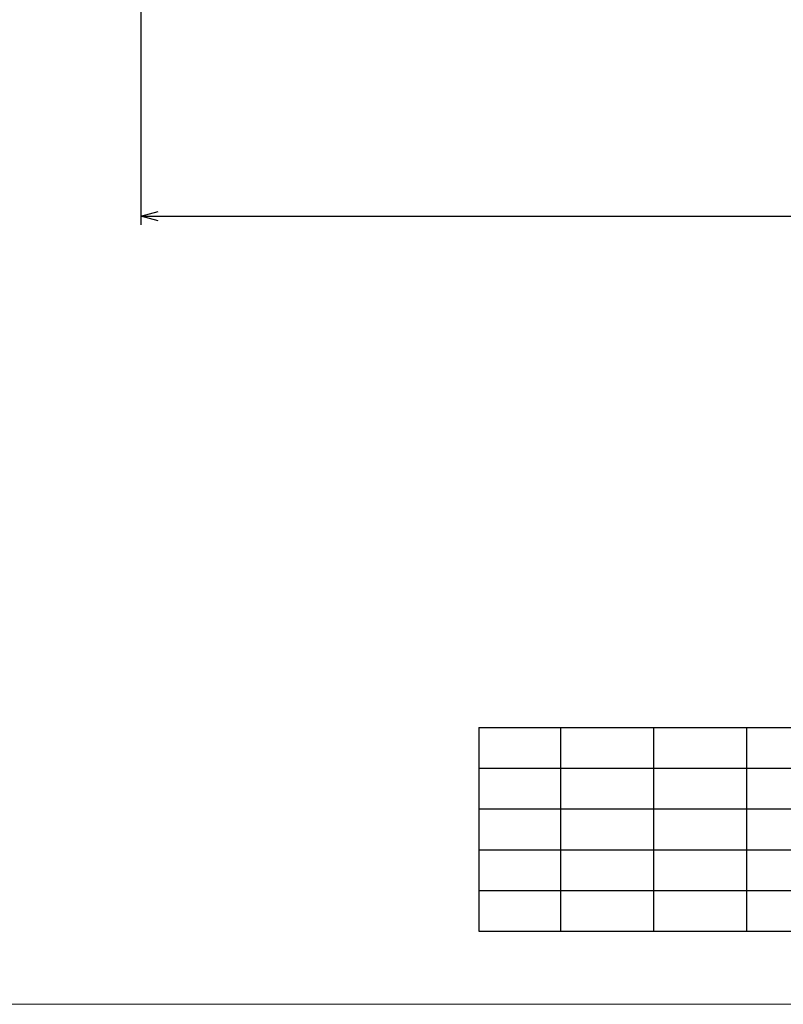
# Model space of a CAD drawing. Extents: x 23 to 1533, y 6 to 258.
# Tile 2 of 16: x 89 to 155, y 6 to 91. Entities that reach past the tile are written whole.
import ezdxf
from ezdxf import colors
from ezdxf.entities.mleader import LeaderData, LeaderLine
from ezdxf.enums import TextEntityAlignment as Align
from ezdxf.math import Vec2, Vec3

# ---------------------------------------------------------------- set-up
doc = ezdxf.new("R2010")
doc.units = 0
doc.header["$MEASUREMENT"] = 0
for name, color, linetype, lineweight in [('B_ANNO', 7, 'Continuous', 18), ('B_ANNO_DIM', 7, 'Continuous', 18), ('B_ANNO_TEXT', 7, 'Continuous', 18)]:
    doc.layers.add(name, color=color, linetype=linetype, lineweight=lineweight)
doc.layers.add('B_ANNO_NOPLOT', color=47, linetype='Continuous', lineweight=18, plot=False)
doc.styles.add('Annotative', font='calibri.ttf', dxfattribs={"height": 0.0625})
doc.styles.get("Standard").update_dxf_attribs({"font": 'calibri.ttf'})
doc.dimstyles.new('Annotative', dxfattribs={"dimscale": 0, "dimtxt": 0.0625, "dimasz": 0.0625, "dimexe": 0.03125, "dimexo": 0.03125, "dimgap": 0.03125, "dimtad": 1, "dimdec": 3, "dimzin": 3, "dimdsep": 46, "dimlunit": 4, "dimtxsty": 'Standard', "dimblk": 'OPEN30', "dimcen": 0.03125, "dimaunit": 1, "dimadec": 0, "dimazin": 3, "dimtfac": 0.75, "dimtdec": 3, "dimtofl": 0, "dimtmove": 0, "dimatfit": 3, "dimldrblk": 'OPEN30', "dimfxl": 1, "dimtfill": 1, "dimfrac": 1, "dimtolj": 1, "dimtzin": 0, "dimarcsym": 0})

# ---------------------------------------------------------------- blocks, each defined once
blk = doc.blocks.new('_Open30')
at = {"color": 0, "linetype": 'ByBlock', "lineweight": -2}
for p, q in [((-1, 0.268), (0, 0)), ((0, 0), (-1, -0.268)), ((0, 0), (-1, 0))]:
    blk.add_line(p, q, dxfattribs=at)
blk = doc.blocks.new('*T42')
at = {"layer": 'B_ANNO', "color": 0, "linetype": 'ByBlock', "lineweight": -2, "transparency": 16777216}
for p, q in [((0, 0), (204, 0)), ((0, 0), (0, -17.5)), ((7, 0), (7, -17.5)), ((15, 0), (15, -17.5)), ((23, 0), (23, -17.5)), ((30, 0), (30, -17.5)), ((37, 0), (37, -17.5)), ((44, 0), (44, -17.5)), ((51, 0), (51, -17.5)), ((58, 0), (58, -17.5)), ((65, 0), (65, -17.5)), ((72, 0), (72, -17.5)), ((79, 0), (79, -17.5)), ((86, 0), (86, -17.5)), ((96, 0), (96, -17.5)), ((105, 0), (105, -17.5)), ((114, 0), (114, -17.5)), ((123, 0), (123, -17.5)), ((131, 0), (131, -17.5)), ((142.5, 0), (142.5, -17.5)), ((152.5, 0), (152.5, -17.5)), ((160, 0), (160, -17.5)), ((167.5, 0), (167.5, -17.5)), ((175, 0), (175, -17.5)), ((182.5, 0), (182.5, -17.5)), ((194, 0), (194, -17.5)), ((204, 0), (204, -17.5)), ((0, -3.5), (204, -3.5)), ((0, -7), (204, -7)), ((0, -10.5), (204, -10.5)), ((0, -14), (204, -14)), ((0, -17.5), (204, -17.5))]:
    blk.add_line(p, q, dxfattribs=at)
blk = doc.blocks.new('*U52')
at = {"layer": 'B_ANNO_NOPLOT', "flags": 128}
blk.add_lwpolyline([(0, 0), (0, 252), (323.9277, 252), (323.9277, 238.8552), (378, 238.8552), (378, 40.4996), (316.5708, 40.4996), (316.5708, 0)], close=True, dxfattribs=at)
blk = doc.blocks.new('*D76')
at = {"layer": 'B_ANNO_DIM', "color": 0, "lineweight": -2, "transparency": 16777216}
for p, q in [((77.252, 97.637), (77.252, 97.029)), ((290.304, 97.637), (290.304, 66.985)), ((77.252, 95.529), (77.252, 66.985)), ((78.752, 67.735), (288.804, 67.735))]:
    blk.add_line(p, q, dxfattribs=at)
at = {"layer": 'Defpoints', "color": 0, "transparency": 16777216}
for p in [(77.252, 98.387), (290.304, 98.387), (290.304, 67.735)]:
    blk.add_point(p, dxfattribs=at)
at = {"layer": 'B_ANNO_DIM', "color": 0, "lineweight": -2, "transparency": 16777216, "xscale": 1.5, "yscale": 1.5, "zscale": 1.5, "rotation": 180}
blk.add_blockref('_Open30', (77.252, 67.735), dxfattribs=at)
at = {"layer": 'B_ANNO_DIM', "color": 0, "lineweight": -2, "transparency": 16777216, "xscale": 1.5, "yscale": 1.5, "zscale": 1.5}
blk.add_blockref('_Open30', (290.304, 67.735), dxfattribs=at)
at = {"layer": 'B_ANNO_DIM', "color": 0, "transparency": 16777216, "insert": (183.778, 69.253), "char_height": 1.5, "attachment_point": 5, "bg_fill": 3, "box_fill_scale": 1.25, "bg_fill_color": 256, "bg_fill_true_color": 13158600, "bg_fill_transparency": 0}
blk.add_mtext('\\A1;GIRDER LENGTH = "L"', dxfattribs=at)
blk = doc.blocks.new('*U127')
at = {"layer": 'B_ANNO_NOPLOT', "flags": 128}
blk.add_lwpolyline([(0, 0), (0, 252), (323.9277, 252), (323.9277, 238.8552), (378, 238.8552), (378, 40.4996), (316.5708, 40.4996), (316.5708, 0)], close=True, dxfattribs=at)
at = {"layer": 'B_ANNO_DIM'}
ml = blk.add_multileader_mtext('Standard', dxfattribs=at)
ml.set_content('BEVELED ANCHOR\\PPLATE. SEE "BEARING\\PDETAILS" SHT.', color=256)
ml.set_leader_properties()
ml.set_arrow_properties(name='OPEN30')
ml.build(insert=Vec2(0, 0))
ml.multileader.update_dxf_attribs({"text_right_attachment_type": 3, "dogleg_length": 0.0625, "arrow_head_size": 1.5, "scale": 24})
ctx = ml.context
ctx.base_point, ctx.scale, ctx.char_height, ctx.arrow_head_size, ctx.landing_gap_size, ctx.plane_origin = Vec3(47.9821, 95.628, 0.8422), 24, 1.5, 1.5, 0.75, Vec3(78.4154, 98.3964, 0.8422)
ctx.right_attachment = 3
notes = []
notes.append((ctx, [(0, (1, 1, 0), (71.2067, 90.583, 0.8422), (-1, 0), 1.5, [(0, [(78.4154, 98.3964, 0.8422), (74.123, 90.583, 0.8422)], 0, [])])]))
ctx.mtext.insert, ctx.mtext.flow_direction = Vec3(48.7321, 96.3889, 0.8422), 5
for ctx, leaders in notes:
    for number, flags, end, landing, length, lines in leaders:
        leader = LeaderData()
        leader.index, (leader.has_last_leader_line, leader.has_dogleg_vector, leader.attachment_direction) = number, flags
        leader.last_leader_point, leader.dogleg_vector, leader.dogleg_length = Vec3(end), Vec3(landing), length
        for number, points, colour, breaks in lines:
            line = LeaderLine()
            line.index, line.vertices, line.color, line.breaks = number, Vec3.list(points), colors.encode_raw_color(colour), breaks
            leader.lines.append(line)
        ctx.leaders.append(leader)
blk = doc.blocks.new('INS_G82W_BASE')
at = {"layer": 'B_ANNO_TEXT', "style": 'Annotative'}
for tag, p in [('B#', (171.5883, 52.412, 1.6845)), ('6LAPLENGTH', (206.5582, 52.4108, 1.6845))]:
    blk.add_attdef(tag, text='', height=1.5, dxfattribs=at).set_placement(p, align=Align.MIDDLE_CENTER)
at = {"layer": 'B_ANNO_DIM'}
dim = blk.add_linear_dim(base=(290.3037, 67.7352, 0.8422), p1=(77.2522, 98.3874, 0.8422), p2=(290.3037, 98.3874, 0.8422), text='GIRDER LENGTH = "L"', dimstyle='Annotative', dxfattribs=at)
dim.commit()
dim.dimension.update_dxf_attribs({"geometry": '*D76', "text_midpoint": (183.7779, 69.2525, 0.8422)})

msp = doc.modelspace()

# ---------------------------------------------------------------- block references
msp.add_blockref('*T42', (128.825, 29.788))

# ---------------------------------------------------------------- next in the draw order: block references
msp.add_blockref('*U52', (22.505, 6))

# ---------------------------------------------------------------- next in the draw order: block references
msp.add_blockref('INS_G82W_BASE', (22.505, 6))

# ---------------------------------------------------------------- next in the draw order: block references
msp.add_blockref('*U127', (22.505, 6))

doc.saveas('drawing.dxf')
